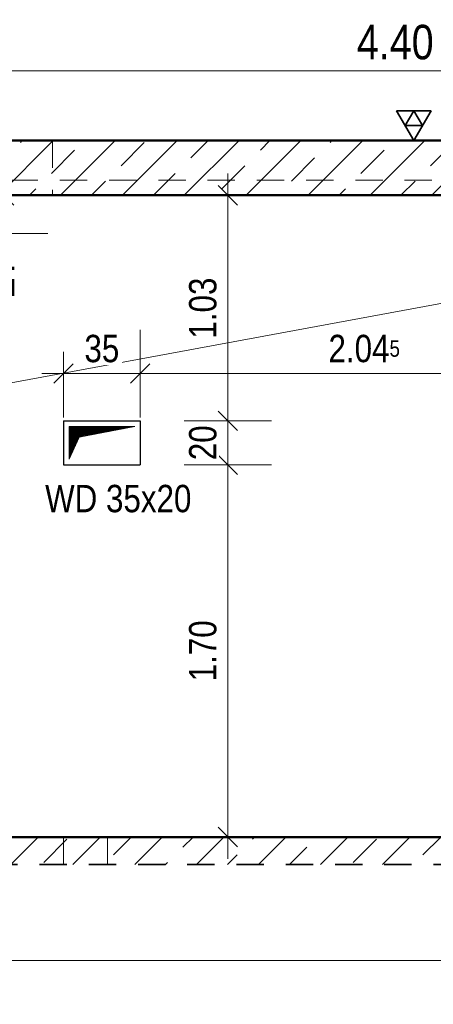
# Model space of a CAD drawing. Header units: millimetres. Extents: x -13 to 146, y -13 to 60.
# Tile 22 of 170: x 20.15 to 22.04, y 3.49 to 7.99. Entities that reach past the tile are written whole.
import ezdxf

# ---------------------------------------------------------------- set-up
doc = ezdxf.new("R2010")
doc.units = ezdxf.units.MM
doc.linetypes.add('HIDDEN', pattern=[0.375, 0.25, -0.125])
for name, color, linetype, lineweight in [('Achsen', 7, 'Continuous', 20), ('Schraffuren', 7, 'Continuous', 20), ('Texte', 7, 'Continuous', 20)]:
    doc.layers.add(name, color=color, linetype=linetype, lineweight=lineweight)
doc.styles.add('Arial Narrow', font='ARIALN.TTF')
doc.dimstyles.new('Arch_Strakon_dimstyle', dxfattribs={"dimtxt": 11.25, "dimasz": 1, "dimexe": 1.25, "dimexo": 0.0625, "dimgap": 1, "dimtad": 0, "dimdec": 5, "dimzin": 12, "dimdsep": 46, "dimtxsty": 'Arial Narrow', "dimblk": 'Arrowhead_Tick', "dimsah": 1, "dimcen": 0, "dimse1": 1, "dimse2": 1, "dimclrd": 6, "dimclrt": 3, "dimazin": 0, "dimtfac": 1, "dimtdec": 4, "dimtmove": 0, "dimatfit": 3, "dimldrblk": 'NONE', "dimfxl": 1, "dimtvp": 1, "dimtolj": 1, "dimtzin": 0, "dimlwd": 13, "dimarcsym": 2})
pattern_1 = [(45, (0, 0), (-0.1414214, 0.1414214), [0.15, -0.1]), (45, (-0.07071, 0.07071), (-0.1414214, 0.1414214), [])]

# ---------------------------------------------------------------- blocks, each defined once
blk = doc.blocks.new('Arrowhead_Tick')
at = {"color": 0, "linetype": 'Continuous', "lineweight": -2}
for p, q in [((0, 20), (0, -10)), ((-1, 0), (0, 0)), ((10, 0), (0, 0))]:
    blk.add_line(p, q, dxfattribs=at)
at = {"color": 2, "linetype": 'Continuous', "lineweight": 35}
blk.add_line((4.42, 4.42), (-4.42, -4.42), dxfattribs=at)
blk = doc.blocks.new('*D144')
at = {"layer": 'Achsen', "color": 6, "linetype": 'Continuous', "lineweight": 13}
blk.add_line((14.5596, 3.6893), (24.0292, 3.6893), dxfattribs=at)
at = {"layer": 'Defpoints', "color": 0}
for p in [(14.5496, 4.2532), (24.0392, 4.2532), (24.0392, 3.6893)]:
    blk.add_point(p, dxfattribs=at)
at = {"layer": 'Achsen', "color": 6, "lineweight": 13, "xscale": 0.01, "yscale": 0.01, "zscale": 0.01}
blk.add_blockref('Arrowhead_Tick', (24.0392, 3.6893), dxfattribs=at)
at = {"layer": 'Achsen', "color": 6, "lineweight": 13, "xscale": 0.01, "yscale": 0.01, "zscale": 0.01, "rotation": 180}
blk.add_blockref('Arrowhead_Tick', (14.5496, 3.6893), dxfattribs=at)
at = {"layer": 'Achsen', "color": 2, "lineweight": 35, "insert": (19.2944, 3.8197), "char_height": 0.1575, "attachment_point": 5, "style": 'Arial Narrow', "bg_fill": 3, "box_fill_scale": 1.1, "bg_fill_color": 256, "bg_fill_true_color": 13158600, "bg_fill_transparency": 0}
blk.add_mtext('\\A1;9.49', dxfattribs=at)
blk = doc.blocks.new('_None')
blk = doc.blocks.new('*D206')
at = {"layer": 'Achsen', "color": 6, "linetype": 'Continuous', "lineweight": 13}
blk.add_line((19.6747, 7.7515), (24.0547, 7.7515), dxfattribs=at)
at = {"layer": 'Defpoints', "color": 0}
for p in [(24.0647, 7.7515), (19.6647, 7.0082), (24.0647, 7.0082)]:
    blk.add_point(p, dxfattribs=at)
at = {"layer": 'Achsen', "color": 6, "lineweight": 13, "xscale": 0.01, "yscale": 0.01, "zscale": 0.01}
blk.add_blockref('Arrowhead_Tick', (24.0647, 7.7515), dxfattribs=at)
at = {"layer": 'Achsen', "color": 6, "lineweight": 13, "xscale": 0.01, "yscale": 0.01, "zscale": 0.01, "rotation": 180}
blk.add_blockref('Arrowhead_Tick', (19.6647, 7.7515), dxfattribs=at)
at = {"layer": 'Achsen', "color": 2, "lineweight": 35, "insert": (21.8647, 7.8819), "char_height": 0.1575, "attachment_point": 5, "style": 'Arial Narrow', "bg_fill": 3, "box_fill_scale": 1.1, "bg_fill_color": 256, "bg_fill_true_color": 13158600, "bg_fill_transparency": 0}
blk.add_mtext('\\A1;4.40', dxfattribs=at)
blk = doc.blocks.new('*D231')
at = {"color": 6, "linetype": 'Continuous', "lineweight": 13}
blk.add_line((20.0276, 4.2632), (20.0276, 6.9982), dxfattribs=at)
at = {"layer": 'Defpoints', "color": 0}
for p in [(19.6647, 7.0082), (20.0276, 7.0082), (24.0392, 4.2532)]:
    blk.add_point(p, dxfattribs=at)
at = {"color": 6, "lineweight": 13, "xscale": 0.01, "yscale": 0.01, "zscale": 0.01}
for p, rotation in [((20.0276, 7.0082), 90.00000000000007), ((20.0276, 4.2532), 270.0000000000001)]:
    blk.add_blockref('Arrowhead_Tick', p, dxfattribs=dict(at, rotation=rotation))
at = {"color": 2, "lineweight": 35, "insert": (19.8972, 5.6307), "char_height": 0.1575, "attachment_point": 5, "rotation": 90, "style": 'Arial Narrow', "bg_fill": 3, "box_fill_scale": 1.1, "bg_fill_color": 256, "bg_fill_true_color": 13158600, "bg_fill_transparency": 0}
blk.add_mtext('\\A1;2.75{\\A1;\\H.6x;\\S5;}', dxfattribs=at)
blk = doc.blocks.new('*D232')
at = {"color": 6, "linetype": 'Continuous', "lineweight": 13}
blk.add_line((20.0776, 7.0182), (20.0776, 7.1732), dxfattribs=at)
at = {"layer": 'Defpoints', "color": 0}
for p in [(24.0392, 7.1832), (19.6647, 7.0082)]:
    blk.add_point(p, dxfattribs=at)
at = {"color": 6, "lineweight": 13, "xscale": 0.01, "yscale": 0.01, "zscale": 0.01}
for p, rotation in [((20.0776, 7.1832), 90), ((20.0776, 7.0082), 270)]:
    blk.add_blockref('Arrowhead_Tick', p, dxfattribs=dict(at, rotation=rotation))
at = {"color": 2, "lineweight": 35, "insert": (20.0461, 6.8395), "char_height": 0.1575, "attachment_point": 5, "rotation": 90, "style": 'Arial Narrow', "bg_fill": 3, "box_fill_scale": 1.1, "bg_fill_color": 256, "bg_fill_true_color": 13158600, "bg_fill_transparency": 0}
blk.add_mtext('\\A1;17{\\A1;\\H.6x;\\S5;}', dxfattribs=at)
at = {"layer": 'Defpoints', "color": 0}
blk.add_point((20.0776, 7.1832), dxfattribs=at)
blk = doc.blocks.new('*D233')
at = {"color": 6, "linetype": 'Continuous', "lineweight": 13}
blk.add_line((20.0276, 7.1932), (20.0276, 7.4232), dxfattribs=at)
at = {"layer": 'Defpoints', "color": 0}
for p in [(20.0276, 7.4332), (25.5807, 7.4332), (24.0392, 7.1832)]:
    blk.add_point(p, dxfattribs=at)
at = {"color": 6, "lineweight": 13, "xscale": 0.01, "yscale": 0.01, "zscale": 0.01}
for p, rotation in [((20.0276, 7.4332), 89.99999999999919), ((20.0276, 7.1832), 269.9999999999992)]:
    blk.add_blockref('Arrowhead_Tick', p, dxfattribs=dict(at, rotation=rotation))
at = {"color": 2, "lineweight": 35, "insert": (19.8972, 7.3082), "char_height": 0.1575, "attachment_point": 5, "rotation": 90, "style": 'Arial Narrow', "bg_fill": 3, "box_fill_scale": 1.1, "bg_fill_color": 256, "bg_fill_true_color": 13158600, "bg_fill_transparency": 0}
blk.add_mtext('\\A1;25', dxfattribs=at)
blk = doc.blocks.new('*D630')
at = {"layer": 'Defpoints', "color": 0}
for p in [(20.6996, 5.9532), (21.1, 5.9532), (24.0392, 4.2532)]:
    blk.add_point(p, dxfattribs=at)
at = {"layer": 'Texte', "color": 6, "linetype": 'Continuous', "lineweight": 13}
blk.add_line((21.1, 4.2632), (21.1, 5.9432), dxfattribs=at)
at = {"layer": 'Texte', "color": 6, "lineweight": 13, "xscale": 0.01, "yscale": 0.01, "zscale": 0.01}
for p, rotation in [((21.1, 5.9532), 90), ((21.1, 4.2532), 270)]:
    blk.add_blockref('Arrowhead_Tick', p, dxfattribs=dict(at, rotation=rotation))
at = {"layer": 'Texte', "color": 3, "lineweight": 35, "insert": (20.9862, 5.1032), "char_height": 0.125, "attachment_point": 5, "rotation": 90, "style": 'Arial Narrow', "bg_fill": 3, "box_fill_scale": 1.1, "bg_fill_color": 256, "bg_fill_true_color": 13158600, "bg_fill_transparency": 0}
blk.add_mtext('\\A1;1.70', dxfattribs=at)
blk = doc.blocks.new('*D631')
at = {"layer": 'Defpoints', "color": 0}
for p in [(20.6996, 6.1532), (21.1, 6.1532), (20.6996, 5.9532)]:
    blk.add_point(p, dxfattribs=at)
at = {"layer": 'Texte', "color": 6, "linetype": 'Continuous', "lineweight": 13}
blk.add_line((21.1, 5.9632), (21.1, 6.1432), dxfattribs=at)
at = {"layer": 'Texte', "color": 6, "lineweight": 13, "xscale": 0.01, "yscale": 0.01, "zscale": 0.01}
for p, rotation in [((21.1, 6.1532), 90), ((21.1, 5.9532), 270)]:
    blk.add_blockref('Arrowhead_Tick', p, dxfattribs=dict(at, rotation=rotation))
at = {"layer": 'Texte', "color": 3, "lineweight": 35, "insert": (20.9862, 6.0532), "char_height": 0.125, "attachment_point": 5, "rotation": 90, "style": 'Arial Narrow', "bg_fill": 3, "box_fill_scale": 1.1, "bg_fill_color": 256, "bg_fill_true_color": 13158600, "bg_fill_transparency": 0}
blk.add_mtext('\\A1;20', dxfattribs=at)
blk = doc.blocks.new('*D632')
at = {"layer": 'Defpoints', "color": 0}
for p in [(20.2985, 7.1832), (21.1, 7.1832), (20.6996, 6.1532)]:
    blk.add_point(p, dxfattribs=at)
at = {"layer": 'Texte', "color": 6, "linetype": 'Continuous', "lineweight": 13}
blk.add_line((21.1, 6.1632), (21.1, 7.1732), dxfattribs=at)
at = {"layer": 'Texte', "color": 6, "lineweight": 13, "xscale": 0.01, "yscale": 0.01, "zscale": 0.01}
for p, rotation in [((21.1, 7.1832), 90), ((21.1, 6.1532), 270)]:
    blk.add_blockref('Arrowhead_Tick', p, dxfattribs=dict(at, rotation=rotation))
at = {"layer": 'Texte', "color": 3, "lineweight": 35, "insert": (20.9862, 6.6682), "char_height": 0.125, "attachment_point": 5, "rotation": 90, "style": 'Arial Narrow', "bg_fill": 3, "box_fill_scale": 1.1, "bg_fill_color": 256, "bg_fill_true_color": 13158600, "bg_fill_transparency": 0}
blk.add_mtext('\\A1;1.03', dxfattribs=at)
blk = doc.blocks.new('*D638')
at = {"layer": 'Defpoints', "color": 0}
for p in [(22.7465, 6.6232), (22.7465, 6.369), (20.6996, 6.1532)]:
    blk.add_point(p, dxfattribs=at)
at = {"layer": 'Texte', "color": 6, "linetype": 'Continuous', "lineweight": 13}
blk.add_line((20.7096, 6.369), (22.7365, 6.369), dxfattribs=at)
at = {"layer": 'Texte', "color": 6, "lineweight": 13, "xscale": 0.01, "yscale": 0.01, "zscale": 0.01}
blk.add_blockref('Arrowhead_Tick', (22.7465, 6.369), dxfattribs=at)
at = {"layer": 'Texte', "color": 6, "lineweight": 13, "xscale": 0.01, "yscale": 0.01, "zscale": 0.01, "rotation": 180}
blk.add_blockref('Arrowhead_Tick', (20.6996, 6.369), dxfattribs=at)
at = {"layer": 'Texte', "color": 3, "lineweight": 35, "insert": (21.7231, 6.4829), "char_height": 0.125, "attachment_point": 5, "style": 'Arial Narrow', "bg_fill": 3, "box_fill_scale": 1.1, "bg_fill_color": 256, "bg_fill_true_color": 13158600, "bg_fill_transparency": 0}
blk.add_mtext('\\A1;2.04{\\A1;\\H.6x;\\S5;}', dxfattribs=at)
blk = doc.blocks.new('*D639')
at = {"layer": 'Defpoints', "color": 0}
for p in [(20.6996, 6.369), (20.3496, 6.1532), (20.6996, 6.1532)]:
    blk.add_point(p, dxfattribs=at)
at = {"layer": 'Texte', "color": 6, "linetype": 'Continuous', "lineweight": 13}
blk.add_line((20.3596, 6.369), (20.6896, 6.369), dxfattribs=at)
at = {"layer": 'Texte', "color": 6, "lineweight": 13, "xscale": 0.01, "yscale": 0.01, "zscale": 0.01}
blk.add_blockref('Arrowhead_Tick', (20.6996, 6.369), dxfattribs=at)
at = {"layer": 'Texte', "color": 6, "lineweight": 13, "xscale": 0.01, "yscale": 0.01, "zscale": 0.01, "rotation": 180}
blk.add_blockref('Arrowhead_Tick', (20.3496, 6.369), dxfattribs=at)
at = {"layer": 'Texte', "color": 3, "lineweight": 35, "insert": (20.5246, 6.4829), "char_height": 0.125, "attachment_point": 5, "style": 'Arial Narrow', "bg_fill": 3, "box_fill_scale": 1.1, "bg_fill_color": 256, "bg_fill_true_color": 13158600, "bg_fill_transparency": 0}
blk.add_mtext('\\A1;35', dxfattribs=at)

msp = doc.modelspace()

# ---------------------------------------------------------------- hatches: boundary and pattern name
at = {"layer": 'Schraffuren', "lineweight": 13}
h = msp.add_hatch(dxfattribs=at)
h.set_pattern_fill('bB', color=6, scale=0.01, angle=45, style=0, pattern_type=2)
h.set_pattern_definition(pattern_1)
h.paths.add_polyline_path([(24.289608, 7.253233), (25.580652, 7.253233), (25.580652, 7.433233), (13.530895, 7.433233), (13.530895, 7.183233), (24.289608, 7.183233)])
h = msp.add_hatch(dxfattribs=at)
h.set_pattern_fill('bB', color=6, scale=0.01, angle=45, style=0, pattern_type=2)
h.set_pattern_definition(pattern_1)
h.paths.add_polyline_path([(14.299642, 4.128233), (24.289236, 4.128233), (24.289236, 4.253239), (14.299642, 4.253239)])
at = {"layer": 'Texte', "lineweight": 13}
h = msp.add_hatch(dxfattribs=at)
h.set_pattern_fill('Mau', color=6, scale=0.01, angle=45, style=0, pattern_type=2)
h.set_pattern_definition([(45, (0, 0), (-0.0036769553, 0.0036769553), [])])
h.paths.add_polyline_path([(20.374609, 5.978233), (20.42138, 6.079726), (20.674609, 6.128233), (20.374609, 6.128233)])

# ---------------------------------------------------------------- linework, layer by layer
at = {"layer": 'Achsen', "color": 2, "linetype": 'Continuous', "lineweight": 35}
for p, q in [((22.02875, 7.569628), (21.87125, 7.569628)), ((21.87125, 7.569628), (21.95, 7.433233)), ((21.95, 7.569628), (21.910625, 7.501431)), ((21.95, 7.433233), (22.02875, 7.569628)), ((21.989375, 7.501431), (21.95, 7.569628)), ((21.910625, 7.501431), (21.989375, 7.501431))]:
    msp.add_line(p, q, dxfattribs=at)
at = {"layer": 'Achsen', "color": 3, "linetype": 'Continuous', "lineweight": 25}
msp.add_line((21.87125, 7.433233), (22.499675, 7.433233), dxfattribs=at)
at = {"layer": 'Achsen', "color": 5, "linetype": 'Continuous', "lineweight": 18}
msp.add_line((18.50277, 6.032333), (24.081218, 7.059205), dxfattribs=at)
at = {"layer": 'Texte', "color": 6, "linetype": 'Continuous', "lineweight": 13}
for p, q in [((20.374609, 5.978233), (20.374609, 6.128233)), ((20.374609, 6.128233), (20.674609, 6.128233)), ((20.42138, 6.079726), (20.674609, 6.128233)), ((20.374609, 5.978233), (20.42138, 6.079726))]:
    msp.add_line(p, q, dxfattribs=at)

# ---------------------------------------------------------------- next in the draw order: dimensions: what is measured, and where the dimension line sits
at = {"layer": 'Achsen', "lineweight": 35}
for base, p1, p2, text, picture, middle in [((24.064663, 7.751483), (19.664655, 7.008233), (24.064663, 7.008233), '4.40', '*D206', (21.864659, 7.751483)), ((24.039236, 3.68929), (14.549642, 4.253239), (24.039236, 4.253233), '9.49', '*D144', (19.294439, 3.68929))]:
    dim = msp.add_linear_dim(base=base, p1=p1, p2=p2, text=text, dimstyle='Arch_Strakon_dimstyle', override={"dimscale": 0.01, "dimtxt": 15.75, "dimasz": 1, "dimgap": 5, "dimtad": 1, "dimjust": 0, "dimtih": 0, "dimtoh": 0, "dimdec": 5, "dimdsep": 46, "dimtxsty": 'Arial Narrow', "dimclrd": 6, "dimclrt": 2, "dimtix": 1, "dimtofl": 255, "dimtmove": 0, "dimatfit": 2, "dimfxl": 0, "dimfxlon": 0, "dimtvp": 31.746032, "dimtfill": 1, "dimtfillclr": 7, "dimlwd": 13}, dxfattribs=at)
    dim.commit()
    dim.dimension.update_dxf_attribs({"geometry": picture, "text_midpoint": middle, "dimtype": 160})

# ---------------------------------------------------------------- next in the draw order: linework, layer by layer
at = {"color": 2, "linetype": 'HIDDEN', "lineweight": 35, "ltscale": 0.5}
msp.add_line((11.014642, 4.128233), (24.539236, 4.128233), dxfattribs=at)

# ---------------------------------------------------------------- next in the draw order: dimensions: what is measured, and where the dimension line sits
at = {"lineweight": 35}
dim = msp.add_linear_dim(base=(20.027583, 7.008233), p1=(24.039236, 4.253233), p2=(19.664655, 7.008233), angle=90, text='2.75{\\A1;\\H.6x;\\S5;}', dimstyle='Arch_Strakon_dimstyle', override={"dimscale": 0.01, "dimtxt": 15.75, "dimasz": 1, "dimgap": 5, "dimtad": 1, "dimjust": 0, "dimtih": 0, "dimtoh": 0, "dimdec": 5, "dimdsep": 46, "dimtxsty": 'Arial Narrow', "dimclrd": 6, "dimclrt": 2, "dimtix": 1, "dimtofl": 255, "dimtmove": 0, "dimatfit": 2, "dimfxl": 0, "dimfxlon": 0, "dimtvp": 31.746032, "dimtfill": 1, "dimtfillclr": 7, "dimlwd": 13}, dxfattribs=at)
dim.commit()
dim.dimension.update_dxf_attribs({"geometry": '*D231', "text_midpoint": (20.027583, 5.630733), "dimtype": 160})

# ---------------------------------------------------------------- next in the draw order: linework, layer by layer
at = {"color": 6, "linetype": 'HIDDEN', "lineweight": 13, "ltscale": 0.5}
for p, q in [((20.350007, 4.253239), (20.350007, 4.128233)), ((20.550007, 4.253239), (20.550007, 4.128233))]:
    msp.add_line(p, q, dxfattribs=at)

# ---------------------------------------------------------------- next in the draw order: dimensions: what is measured, and where the dimension line sits
at = {"lineweight": 35}
dim = msp.add_linear_dim(base=(20.077583, 7.183233), p1=(19.664655, 7.008233), p2=(24.039236, 7.183233), angle=90, text='17{\\A1;\\H.6x;\\S5;}', dimstyle='Arch_Strakon_dimstyle', override={"dimscale": 0.01, "dimtxt": 15.75, "dimasz": 1, "dimgap": 5, "dimtad": 0, "dimjust": 0, "dimtih": 0, "dimtoh": 0, "dimdec": 5, "dimdsep": 46, "dimtxsty": 'Arial Narrow', "dimclrd": 6, "dimclrt": 2, "dimtix": 0, "dimtofl": 255, "dimtmove": 2, "dimatfit": 2, "dimfxl": 0, "dimfxlon": 0, "dimtvp": 31.746032, "dimtfill": 1, "dimtfillclr": 7, "dimlwd": 13}, dxfattribs=at)
dim.commit()
dim.dimension.update_dxf_attribs({"geometry": '*D232', "text_midpoint": (20.046057, 6.83952), "dimtype": 160})
at = {"layer": 'Texte', "lineweight": 35}
dim = msp.add_linear_dim(base=(21.1, 5.953233), p1=(24.039236, 4.253239), p2=(20.699609, 5.953233), angle=90, text='1.70', dimstyle='Arch_Strakon_dimstyle', override={"dimscale": 0.01, "dimtxt": 12.5, "dimasz": 1, "dimgap": 5, "dimtad": 1, "dimjust": 0, "dimtih": 0, "dimtoh": 0, "dimdec": 5, "dimdsep": 46, "dimtxsty": 'Arial Narrow', "dimclrd": 6, "dimclrt": 3, "dimtix": 1, "dimtofl": 255, "dimtmove": 0, "dimatfit": 2, "dimfxl": 0, "dimfxlon": 0, "dimtvp": 40, "dimtfill": 1, "dimtfillclr": 7, "dimlwd": 13}, dxfattribs=at)
dim.commit()
dim.dimension.update_dxf_attribs({"geometry": '*D630', "text_midpoint": (21.1, 5.103236), "dimtype": 160})

# ---------------------------------------------------------------- next in the draw order: linework, layer by layer
at = {"color": 4, "linetype": 'Continuous', "lineweight": 50}
msp.add_line((14.549642, 4.253239), (24.039236, 4.253239), dxfattribs=at)

# ---------------------------------------------------------------- next in the draw order: dimensions: what is measured, and where the dimension line sits
at = {"lineweight": 35}
dim = msp.add_linear_dim(base=(20.027583, 7.433233), p1=(24.039236, 7.183233), p2=(25.580652, 7.433233), angle=90, text='25', dimstyle='Arch_Strakon_dimstyle', override={"dimscale": 0.01, "dimtxt": 15.75, "dimasz": 1, "dimgap": 5, "dimtad": 1, "dimjust": 0, "dimtih": 0, "dimtoh": 0, "dimdec": 5, "dimdsep": 46, "dimtxsty": 'Arial Narrow', "dimclrd": 6, "dimclrt": 2, "dimtix": 1, "dimtofl": 255, "dimtmove": 0, "dimatfit": 2, "dimfxl": 0, "dimfxlon": 0, "dimtvp": 31.746032, "dimtfill": 1, "dimtfillclr": 7, "dimlwd": 13}, dxfattribs=at)
dim.commit()
dim.dimension.update_dxf_attribs({"geometry": '*D233', "text_midpoint": (20.027583, 7.308233), "dimtype": 160})
at = {"layer": 'Texte', "lineweight": 35}
dim = msp.add_linear_dim(base=(21.1, 6.153233), p1=(20.699609, 5.953233), p2=(20.699609, 6.153233), angle=90, text='20', dimstyle='Arch_Strakon_dimstyle', override={"dimscale": 0.01, "dimtxt": 12.5, "dimasz": 1, "dimgap": 5, "dimtad": 1, "dimjust": 0, "dimtih": 0, "dimtoh": 0, "dimdec": 5, "dimdsep": 46, "dimtxsty": 'Arial Narrow', "dimclrd": 6, "dimclrt": 3, "dimtix": 1, "dimtofl": 255, "dimtmove": 0, "dimatfit": 2, "dimfxl": 0, "dimfxlon": 0, "dimtvp": 40, "dimtfill": 1, "dimtfillclr": 7, "dimlwd": 13}, dxfattribs=at)
dim.commit()
dim.dimension.update_dxf_attribs({"geometry": '*D631', "text_midpoint": (21.1, 6.053233), "dimtype": 160})

# ---------------------------------------------------------------- next in the draw order: linework, layer by layer
at = {"color": 4, "linetype": 'Continuous', "lineweight": 50}
msp.add_line((13.730895, 7.433233), (25.580652, 7.433233), dxfattribs=at)
at = {"layer": 'Achsen', "color": 3, "linetype": 'Continuous', "lineweight": 25}
msp.add_line((20.349609, 5.953233), (20.699609, 5.953233), dxfattribs=at)

# ---------------------------------------------------------------- next in the draw order: texts
at = {"layer": 'Texte', "color": 3, "lineweight": 25, "style": 'Arial Narrow'}
msp.add_text('WD 35x20', height=0.125, dxfattribs=at).set_placement((20.265158, 5.73622))

# ---------------------------------------------------------------- next in the draw order: dimensions: what is measured, and where the dimension line sits
at = {"layer": 'Texte', "lineweight": 35}
dim = msp.add_linear_dim(base=(21.1, 7.183233), p1=(20.699609, 6.153233), p2=(20.298457, 7.183233), angle=90, text='1.03', dimstyle='Arch_Strakon_dimstyle', override={"dimscale": 0.01, "dimtxt": 12.5, "dimasz": 1, "dimgap": 5, "dimtad": 1, "dimjust": 0, "dimtih": 0, "dimtoh": 0, "dimdec": 5, "dimdsep": 46, "dimtxsty": 'Arial Narrow', "dimclrd": 6, "dimclrt": 3, "dimtix": 1, "dimtofl": 255, "dimtmove": 0, "dimatfit": 2, "dimfxl": 0, "dimfxlon": 0, "dimtvp": 40, "dimtfill": 1, "dimtfillclr": 7, "dimlwd": 13}, dxfattribs=at)
dim.commit()
dim.dimension.update_dxf_attribs({"geometry": '*D632', "text_midpoint": (21.1, 6.668233), "dimtype": 160})

# ---------------------------------------------------------------- next in the draw order: linework, layer by layer
at = {"color": 6, "linetype": 'HIDDEN', "lineweight": 13, "ltscale": 0.5}
for p, q in [((20.298457, 7.433233), (20.298457, 7.183233)), ((19.657647, 7.253233), (24.064663, 7.253233))]:
    msp.add_line(p, q, dxfattribs=at)
at = {"color": 4, "linetype": 'Continuous', "lineweight": 50}
msp.add_line((14.549642, 7.183233), (24.039236, 7.183233), dxfattribs=at)

# ---------------------------------------------------------------- next in the draw order: dimensions: what is measured, and where the dimension line sits
at = {"layer": 'Texte', "lineweight": 35}
dim = msp.add_linear_dim(base=(22.746513, 6.36904), p1=(20.699609, 6.153233), p2=(22.746513, 6.623233), text='2.04{\\A1;\\H.6x;\\S5;}', dimstyle='Arch_Strakon_dimstyle', override={"dimscale": 0.01, "dimtxt": 12.5, "dimasz": 1, "dimgap": 5, "dimtad": 1, "dimjust": 0, "dimtih": 0, "dimtoh": 0, "dimdec": 5, "dimdsep": 46, "dimtxsty": 'Arial Narrow', "dimclrd": 6, "dimclrt": 3, "dimtix": 1, "dimtofl": 255, "dimtmove": 0, "dimatfit": 2, "dimfxl": 0, "dimfxlon": 0, "dimtvp": 40, "dimtfill": 1, "dimtfillclr": 7, "dimlwd": 13}, dxfattribs=at)
dim.commit()
dim.dimension.update_dxf_attribs({"geometry": '*D638', "text_midpoint": (21.723061, 6.36904), "dimtype": 160})

# ---------------------------------------------------------------- next in the draw order: dimensions: what is measured, and where the dimension line sits
dim = msp.add_linear_dim(base=(20.699609, 6.36904), p1=(20.349609, 6.153233), p2=(20.699609, 6.153233), text='35', dimstyle='Arch_Strakon_dimstyle', override={"dimscale": 0.01, "dimtxt": 12.5, "dimasz": 1, "dimgap": 5, "dimtad": 1, "dimjust": 0, "dimtih": 0, "dimtoh": 0, "dimdec": 5, "dimdsep": 46, "dimtxsty": 'Arial Narrow', "dimclrd": 6, "dimclrt": 3, "dimtix": 1, "dimtofl": 255, "dimtmove": 0, "dimatfit": 2, "dimfxl": 0, "dimfxlon": 0, "dimtvp": 40, "dimtfill": 1, "dimtfillclr": 7, "dimlwd": 13}, dxfattribs=at)
dim.commit()
dim.dimension.update_dxf_attribs({"geometry": '*D639', "text_midpoint": (20.524609, 6.36904), "dimtype": 160})

# ---------------------------------------------------------------- next in the draw order: linework, layer by layer
at = {"layer": 'Achsen', "color": 3, "linetype": 'Continuous', "lineweight": 25}
for p, q in [((20.349609, 6.153233), (20.699609, 6.153233)), ((20.349609, 6.153233), (20.349609, 5.953233)), ((20.699609, 6.153233), (20.699609, 5.953233))]:
    msp.add_line(p, q, dxfattribs=at)

doc.saveas('drawing.dxf')
